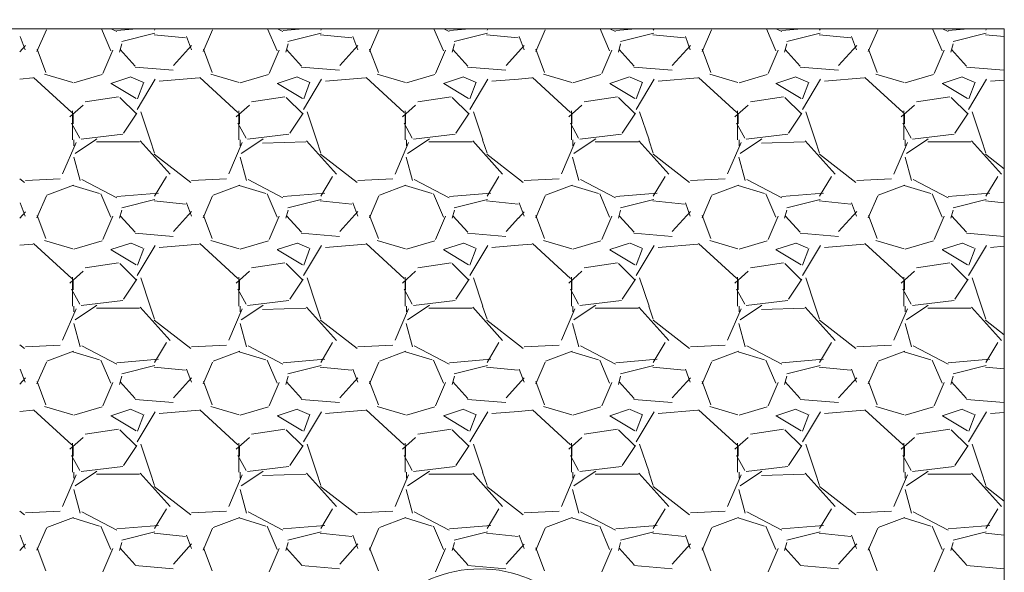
# Model space of a CAD drawing. Header units: inches. Extents: x 294 to 9722, y 170 to 7422.
# Tile 8 of 35: x 1361 to 1465, y 989 to 1048. Entities that reach past the tile are written whole.
import ezdxf
from ezdxf import colors
from ezdxf.entities.mleader import LeaderData, LeaderLine
from ezdxf.math import Vec2, Vec3

# ---------------------------------------------------------------- set-up
doc = ezdxf.new("R2010")
doc.units = ezdxf.units.IN
doc.header["$MEASUREMENT"] = 0
doc.layers.add('E-ANNO-TEXT', color=7, linetype='Continuous', lineweight=25)
doc.layers.add('S-301 Building Sections [E-202 Reference]$0$G-ELECT-REF', color=253, linetype='Continuous', lineweight=9)
doc.styles.get("Standard").update_dxf_attribs({"font": 'arial.ttf'})

# ---------------------------------------------------------------- blocks, each defined once
blk = doc.blocks.new('S-301 Building Sections [E-202 Reference]')
at = {"layer": 'S-301 Building Sections [E-202 Reference]$0$G-ELECT-REF', "color": 9}
for p, q in [((707.868, 258.947), (751.98, 258.947)), ((751.98, 258.947), (707.868, 258.947)), ((751.98, 258.947), (751.98, 234.947)), ((751.98, 234.947), (751.98, 258.947))]:
    blk.add_line(p, q, dxfattribs=at)
at = {"layer": 'S-301 Building Sections [E-202 Reference]$0$G-ELECT-REF', "color": 9, "linetype": 'Continuous'}
for p, q in [((728.934, 258.925), (728.708, 258.399)), ((728.956, 258.947), (728.945, 258.943)), ((730.485, 258.413), (730.256, 258.947)), ((730.492, 258.947), (730.625, 258.877)), ((730.63, 258.907), (731.111, 258.947)), ((731.535, 258.916), (731.554, 258.947)), ((732.934, 258.925), (732.708, 258.399)), ((732.956, 258.947), (732.945, 258.943)), ((734.485, 258.413), (734.256, 258.947)), ((734.492, 258.947), (734.625, 258.877)), ((734.63, 258.907), (735.111, 258.947)), ((735.535, 258.916), (735.554, 258.947)), ((736.934, 258.925), (736.708, 258.399)), ((736.956, 258.947), (736.945, 258.943)), ((738.485, 258.413), (738.256, 258.947)), ((738.492, 258.947), (738.625, 258.877)), ((738.63, 258.907), (739.111, 258.947)), ((739.536, 258.916), (739.554, 258.947)), ((740.934, 258.925), (740.708, 258.399)), ((740.957, 258.947), (740.945, 258.943)), ((742.485, 258.413), (742.256, 258.947)), ((742.492, 258.947), (742.625, 258.877)), ((742.63, 258.907), (743.111, 258.947)), ((743.535, 258.916), (743.554, 258.947)), ((744.934, 258.925), (744.708, 258.399)), ((744.957, 258.947), (744.945, 258.943)), ((746.485, 258.413), (746.256, 258.947)), ((746.492, 258.947), (746.625, 258.877)), ((746.63, 258.907), (747.111, 258.947)), ((747.536, 258.916), (747.554, 258.947)), ((748.934, 258.925), (748.708, 258.399)), ((748.957, 258.947), (748.945, 258.943)), ((750.485, 258.413), (750.256, 258.947)), ((750.492, 258.947), (750.625, 258.877)), ((750.63, 258.907), (751.111, 258.947)), ((751.536, 258.916), (751.554, 258.947)), ((728.426, 258.437), (728.306, 258.757)), ((730.746, 258.639), (731.546, 258.839)), ((731.524, 258.804), (732.284, 258.728)), ((732.426, 258.437), (732.306, 258.757)), ((734.746, 258.639), (735.546, 258.839)), ((735.524, 258.804), (736.284, 258.728)), ((736.426, 258.437), (736.306, 258.757)), ((738.746, 258.639), (739.546, 258.839)), ((739.524, 258.804), (740.284, 258.728)), ((740.426, 258.437), (740.306, 258.757)), ((742.746, 258.639), (743.546, 258.839)), ((743.524, 258.804), (744.284, 258.728)), ((744.426, 258.437), (744.306, 258.757)), ((746.746, 258.639), (747.546, 258.839)), ((747.524, 258.804), (748.284, 258.728)), ((748.426, 258.437), (748.306, 258.757)), ((750.746, 258.639), (751.546, 258.839)), ((751.524, 258.804), (751.98, 258.758)), ((728.292, 258.39), (728.431, 258.544)), ((728.92, 257.896), (728.711, 258.453)), ((730.695, 258.387), (730.749, 258.583)), ((730.711, 258.447), (731.071, 258.047)), ((731.992, 258.063), (732.428, 258.547)), ((732.92, 257.896), (732.711, 258.453)), ((734.695, 258.387), (734.749, 258.583)), ((734.711, 258.447), (735.071, 258.047)), ((735.992, 258.063), (736.428, 258.547)), ((736.92, 257.896), (736.711, 258.453)), ((738.695, 258.387), (738.749, 258.583)), ((738.711, 258.447), (739.071, 258.047)), ((740.292, 258.39), (740.431, 258.544)), ((740.92, 257.896), (740.712, 258.453)), ((742.695, 258.387), (742.749, 258.583)), ((742.711, 258.447), (743.071, 258.047)), ((743.992, 258.063), (744.428, 258.547)), ((744.92, 257.896), (744.711, 258.453)), ((746.695, 258.387), (746.749, 258.583)), ((746.711, 258.447), (747.071, 258.047)), ((747.992, 258.063), (748.428, 258.547)), ((748.92, 257.896), (748.711, 258.453)), ((750.695, 258.387), (750.749, 258.583)), ((750.711, 258.447), (751.071, 258.047)), ((730.536, 258.433), (730.296, 257.873)), ((734.536, 258.433), (734.296, 257.873)), ((738.536, 258.433), (738.296, 257.873)), ((739.992, 258.063), (740.289, 258.392)), ((742.537, 258.433), (742.297, 257.873)), ((746.537, 258.433), (746.297, 257.873)), ((750.536, 258.433), (750.296, 257.873)), ((731.067, 258.025), (731.987, 257.949)), ((735.067, 258.025), (735.987, 257.949)), ((739.067, 258.025), (739.987, 257.949)), ((743.067, 258.025), (743.987, 257.949)), ((747.067, 258.025), (747.987, 257.949)), ((751.067, 258.025), (751.98, 257.949)), ((728.292, 257.737), (728.61, 257.763)), ((728.625, 257.775), (729.543, 256.934)), ((729.572, 257.652), (728.892, 257.854)), ((730.276, 257.844), (729.597, 257.643)), ((730.486, 257.63), (730.966, 257.79)), ((730.976, 257.785), (731.256, 257.665)), ((731.121, 257.007), (731.555, 257.73)), ((731.65, 257.683), (732.61, 257.763)), ((732.625, 257.775), (733.543, 256.934)), ((733.572, 257.652), (732.892, 257.854)), ((734.276, 257.844), (733.597, 257.643)), ((734.486, 257.63), (734.966, 257.79)), ((734.976, 257.785), (735.256, 257.665)), ((735.121, 257.007), (735.555, 257.73)), ((735.65, 257.683), (736.61, 257.763)), ((736.625, 257.775), (737.543, 256.934)), ((737.572, 257.652), (736.892, 257.854)), ((738.276, 257.844), (737.597, 257.643)), ((738.486, 257.63), (738.966, 257.79)), ((738.976, 257.785), (739.256, 257.665)), ((739.121, 257.007), (739.555, 257.73)), ((739.65, 257.683), (740.292, 257.737)), ((740.292, 257.737), (740.61, 257.763)), ((740.625, 257.775), (741.543, 256.934)), ((741.572, 257.652), (740.892, 257.854)), ((742.276, 257.844), (741.597, 257.643)), ((742.486, 257.63), (742.966, 257.79)), ((742.976, 257.785), (743.256, 257.665)), ((743.121, 257.007), (743.555, 257.73)), ((743.65, 257.683), (744.61, 257.763)), ((744.625, 257.775), (745.543, 256.934)), ((745.572, 257.652), (744.892, 257.854)), ((746.276, 257.844), (745.597, 257.643)), ((746.486, 257.63), (746.966, 257.79)), ((746.976, 257.785), (747.256, 257.665)), ((747.121, 257.007), (747.555, 257.73)), ((747.65, 257.683), (748.61, 257.763)), ((748.625, 257.775), (749.543, 256.934)), ((749.572, 257.652), (748.892, 257.854)), ((750.276, 257.844), (749.597, 257.643)), ((750.486, 257.63), (750.966, 257.79)), ((750.976, 257.785), (751.256, 257.665)), ((751.121, 257.007), (751.555, 257.73)), ((731.093, 257.267), (730.493, 257.627)), ((731.275, 257.66), (731.124, 257.257)), ((735.093, 257.267), (734.493, 257.627)), ((735.275, 257.66), (735.124, 257.257)), ((739.093, 257.267), (738.493, 257.627)), ((739.275, 257.66), (739.124, 257.257)), ((743.093, 257.267), (742.493, 257.627)), ((743.275, 257.66), (743.124, 257.257)), ((747.093, 257.267), (746.493, 257.627)), ((747.275, 257.66), (747.124, 257.257)), ((751.093, 257.267), (750.493, 257.627)), ((751.275, 257.66), (751.124, 257.257)), ((751.65, 257.683), (751.98, 257.711)), ((729.87, 257.19), (730.67, 257.311)), ((730.7, 257.296), (731.1, 256.896)), ((733.87, 257.19), (734.67, 257.311)), ((734.7, 257.296), (735.1, 256.896)), ((737.87, 257.19), (738.67, 257.311)), ((738.7, 257.296), (739.1, 256.896)), ((741.87, 257.19), (742.67, 257.311)), ((742.7, 257.296), (743.1, 256.896)), ((745.87, 257.19), (746.67, 257.311)), ((746.7, 257.296), (747.1, 256.896)), ((749.87, 257.19), (750.67, 257.311)), ((750.7, 257.296), (751.1, 256.896)), ((729.5, 256.827), (729.817, 257.109)), ((733.5, 256.827), (733.818, 257.109)), ((737.5, 256.827), (737.818, 257.109)), ((741.5, 256.827), (741.818, 257.109)), ((745.5, 256.827), (745.818, 257.109)), ((749.5, 256.827), (749.818, 257.109)), ((729.564, 256.971), (729.564, 256.272)), ((729.576, 256.662), (729.576, 256.902)), ((731.108, 256.916), (730.788, 256.436)), ((731.432, 256.272), (731.206, 256.951)), ((733.564, 256.971), (733.564, 256.272)), ((733.576, 256.662), (733.576, 256.902)), ((735.108, 256.916), (734.788, 256.436)), ((735.432, 256.272), (735.206, 256.951)), ((737.564, 256.971), (737.564, 256.272)), ((737.576, 256.662), (737.576, 256.902)), ((739.108, 256.916), (738.788, 256.436)), ((739.432, 256.272), (739.206, 256.951)), ((741.564, 256.971), (741.564, 256.272)), ((741.576, 256.662), (741.576, 256.902)), ((743.108, 256.916), (742.788, 256.436)), ((743.433, 256.272), (743.206, 256.951)), ((745.564, 256.971), (745.564, 256.272)), ((745.576, 256.662), (745.576, 256.902)), ((747.108, 256.916), (746.788, 256.436)), ((747.433, 256.272), (747.206, 256.951)), ((749.564, 256.971), (749.564, 256.272)), ((749.576, 256.662), (749.576, 256.902)), ((751.108, 256.916), (750.788, 256.436)), ((751.433, 256.272), (751.206, 256.951)), ((729.737, 256.315), (729.54, 256.677)), ((733.737, 256.315), (733.54, 256.677)), ((737.737, 256.315), (737.54, 256.677)), ((741.737, 256.315), (741.54, 256.677)), ((745.737, 256.315), (745.54, 256.677)), ((749.737, 256.315), (749.54, 256.677)), ((730.77, 256.408), (729.77, 256.287)), ((734.77, 256.408), (733.77, 256.287)), ((738.77, 256.408), (737.77, 256.287)), ((742.77, 256.408), (741.77, 256.287)), ((746.77, 256.408), (745.77, 256.287)), ((750.77, 256.408), (749.77, 256.287)), ((729.648, 256.208), (729.324, 255.451)), ((729.598, 256.272), (729.598, 256.131)), ((730.116, 256.272), (729.624, 255.944)), ((730.15, 256.295), (730.116, 256.273)), ((731.176, 256.222), (730.136, 256.222)), ((731.911, 255.447), (731.191, 256.247)), ((731.535, 255.953), (731.429, 256.271)), ((733.648, 256.208), (733.324, 255.451)), ((733.597, 256.272), (733.597, 256.131)), ((734.116, 256.272), (733.624, 255.944)), ((734.15, 256.295), (734.116, 256.273)), ((735.176, 256.222), (734.137, 256.19)), ((735.911, 255.447), (735.191, 256.247)), ((735.535, 255.953), (735.429, 256.271)), ((737.648, 256.208), (737.324, 255.45)), ((737.597, 256.272), (737.597, 256.131)), ((738.116, 256.272), (737.624, 255.944)), ((738.15, 256.295), (738.116, 256.273)), ((739.176, 256.222), (738.136, 256.222)), ((739.911, 255.447), (739.191, 256.247)), ((739.535, 255.953), (739.429, 256.271)), ((741.648, 256.208), (741.324, 255.451)), ((741.598, 256.272), (741.598, 256.131)), ((742.116, 256.272), (741.624, 255.944)), ((742.15, 256.295), (742.116, 256.273)), ((743.176, 256.222), (742.136, 256.222)), ((743.911, 255.447), (743.191, 256.247)), ((743.535, 255.953), (743.429, 256.271)), ((745.648, 256.208), (745.324, 255.451)), ((745.598, 256.272), (745.598, 256.131)), ((746.116, 256.272), (745.624, 255.944)), ((746.15, 256.295), (746.116, 256.273)), ((747.176, 256.222), (746.137, 256.19)), ((747.911, 255.447), (747.191, 256.247)), ((747.535, 255.953), (747.429, 256.271)), ((749.648, 256.208), (749.324, 255.45)), ((749.598, 256.272), (749.598, 256.131)), ((750.116, 256.272), (749.624, 255.944)), ((750.15, 256.295), (750.116, 256.273)), ((751.176, 256.222), (750.136, 256.222)), ((751.911, 255.447), (751.191, 256.247)), ((751.535, 255.953), (751.429, 256.271)), ((729.592, 255.853), (729.745, 255.291)), ((732.407, 255.247), (731.53, 255.93)), ((733.592, 255.853), (733.745, 255.291)), ((736.407, 255.247), (735.53, 255.93)), ((737.592, 255.853), (737.745, 255.291)), ((740.292, 255.337), (739.529, 255.93)), ((741.592, 255.853), (741.745, 255.291)), ((744.408, 255.247), (743.53, 255.93)), ((745.592, 255.853), (745.745, 255.291)), ((748.408, 255.247), (747.53, 255.93)), ((749.592, 255.853), (749.745, 255.291)), ((751.98, 255.579), (751.529, 255.93)), ((731.535, 254.916), (731.821, 255.392)), ((735.535, 254.916), (735.821, 255.392)), ((739.536, 254.916), (739.821, 255.392)), ((743.535, 254.916), (743.821, 255.392)), ((747.536, 254.916), (747.821, 255.392)), ((751.536, 254.916), (751.821, 255.392)), ((728.407, 255.247), (728.292, 255.337)), ((729.268, 255.332), (728.428, 255.292)), ((729.585, 255.183), (728.945, 254.943)), ((730.214, 254.978), (729.573, 255.172)), ((729.785, 255.317), (730.625, 254.877)), ((733.268, 255.332), (732.428, 255.292)), ((733.585, 255.183), (732.945, 254.943)), ((734.214, 254.978), (733.573, 255.172)), ((733.785, 255.317), (734.625, 254.877)), ((737.268, 255.332), (736.428, 255.292)), ((737.585, 255.183), (736.945, 254.943)), ((738.214, 254.978), (737.573, 255.172)), ((737.785, 255.317), (738.625, 254.877)), ((740.408, 255.247), (740.292, 255.337)), ((741.268, 255.332), (740.428, 255.292)), ((741.585, 255.183), (740.945, 254.943)), ((742.214, 254.978), (741.573, 255.172)), ((741.785, 255.317), (742.625, 254.877)), ((745.268, 255.332), (744.428, 255.292)), ((745.585, 255.183), (744.945, 254.943)), ((746.214, 254.978), (745.573, 255.172)), ((745.785, 255.317), (746.625, 254.877)), ((749.268, 255.332), (748.428, 255.292)), ((749.585, 255.183), (748.945, 254.943)), ((750.214, 254.978), (749.573, 255.172)), ((749.785, 255.317), (750.625, 254.877)), ((728.934, 254.925), (728.708, 254.399)), ((730.485, 254.413), (730.245, 254.973)), ((730.63, 254.907), (731.629, 254.99)), ((732.934, 254.925), (732.708, 254.399)), ((734.485, 254.413), (734.245, 254.973)), ((734.63, 254.907), (735.629, 254.99)), ((736.934, 254.925), (736.708, 254.399)), ((738.485, 254.413), (738.245, 254.973)), ((738.63, 254.907), (739.629, 254.99)), ((740.934, 254.925), (740.708, 254.399)), ((742.485, 254.413), (742.245, 254.973)), ((742.63, 254.907), (743.629, 254.99)), ((744.934, 254.925), (744.708, 254.399)), ((746.485, 254.413), (746.245, 254.973)), ((746.63, 254.907), (747.629, 254.99)), ((748.934, 254.925), (748.708, 254.399)), ((750.485, 254.413), (750.245, 254.973)), ((750.63, 254.907), (751.629, 254.99)), ((728.426, 254.437), (728.306, 254.757)), ((730.746, 254.639), (731.546, 254.839)), ((731.524, 254.804), (732.284, 254.728)), ((732.426, 254.437), (732.306, 254.757)), ((734.746, 254.639), (735.546, 254.839)), ((735.524, 254.804), (736.284, 254.728)), ((736.426, 254.437), (736.306, 254.757)), ((738.746, 254.639), (739.546, 254.839)), ((739.524, 254.804), (740.284, 254.728)), ((740.426, 254.437), (740.306, 254.757)), ((742.746, 254.639), (743.546, 254.839)), ((743.524, 254.804), (744.284, 254.728)), ((744.426, 254.437), (744.306, 254.757)), ((746.746, 254.639), (747.546, 254.839)), ((747.524, 254.804), (748.284, 254.728)), ((748.426, 254.437), (748.306, 254.757)), ((750.746, 254.639), (751.546, 254.839)), ((751.524, 254.804), (751.98, 254.758)), ((728.292, 254.39), (728.431, 254.544)), ((728.92, 253.896), (728.711, 254.453)), ((730.536, 254.433), (730.296, 253.873)), ((730.695, 254.386), (730.749, 254.583)), ((730.711, 254.447), (731.071, 254.047)), ((731.992, 254.063), (732.428, 254.547)), ((732.92, 253.896), (732.711, 254.453)), ((734.536, 254.433), (734.296, 253.873)), ((734.695, 254.386), (734.749, 254.583)), ((734.711, 254.447), (735.071, 254.047)), ((735.992, 254.063), (736.428, 254.547)), ((736.92, 253.896), (736.711, 254.453)), ((738.536, 254.433), (738.296, 253.873)), ((738.695, 254.386), (738.749, 254.583)), ((738.711, 254.447), (739.071, 254.047)), ((740.292, 254.39), (740.431, 254.544)), ((740.92, 253.896), (740.712, 254.453)), ((742.537, 254.433), (742.297, 253.873)), ((742.695, 254.386), (742.749, 254.583)), ((742.711, 254.447), (743.071, 254.047)), ((743.992, 254.063), (744.428, 254.547)), ((744.92, 253.896), (744.711, 254.453)), ((746.537, 254.433), (746.297, 253.873)), ((746.695, 254.386), (746.749, 254.583)), ((746.711, 254.447), (747.071, 254.047)), ((747.992, 254.063), (748.428, 254.547)), ((748.92, 253.896), (748.711, 254.453)), ((750.536, 254.433), (750.296, 253.873)), ((750.695, 254.386), (750.749, 254.583)), ((750.711, 254.447), (751.071, 254.047)), ((739.992, 254.063), (740.289, 254.392)), ((731.067, 254.025), (731.987, 253.949)), ((735.067, 254.025), (735.987, 253.949)), ((739.067, 254.025), (739.987, 253.949)), ((743.067, 254.025), (743.987, 253.949)), ((747.067, 254.025), (747.987, 253.949)), ((751.067, 254.025), (751.98, 253.949)), ((728.292, 253.737), (728.61, 253.763)), ((728.625, 253.775), (729.543, 252.934)), ((729.572, 253.652), (728.892, 253.854)), ((730.276, 253.844), (729.597, 253.643)), ((730.486, 253.63), (730.966, 253.79)), ((730.976, 253.785), (731.256, 253.665)), ((731.121, 253.007), (731.555, 253.73)), ((731.65, 253.683), (732.61, 253.763)), ((732.625, 253.775), (733.543, 252.934)), ((733.572, 253.652), (732.892, 253.854)), ((734.276, 253.844), (733.597, 253.643)), ((734.486, 253.63), (734.966, 253.79)), ((734.976, 253.785), (735.256, 253.665)), ((735.121, 253.007), (735.555, 253.73)), ((735.65, 253.683), (736.61, 253.763)), ((736.625, 253.775), (737.543, 252.934)), ((737.572, 253.652), (736.892, 253.854)), ((738.276, 253.844), (737.597, 253.643)), ((738.486, 253.63), (738.966, 253.79)), ((738.976, 253.785), (739.256, 253.665)), ((739.121, 253.007), (739.555, 253.73)), ((739.65, 253.683), (740.292, 253.737)), ((740.292, 253.737), (740.61, 253.763)), ((740.625, 253.775), (741.543, 252.934)), ((741.572, 253.652), (740.892, 253.854)), ((742.276, 253.844), (741.597, 253.643)), ((742.486, 253.63), (742.966, 253.79)), ((742.976, 253.785), (743.256, 253.665)), ((743.121, 253.007), (743.555, 253.73)), ((743.65, 253.683), (744.61, 253.763)), ((744.625, 253.775), (745.543, 252.934)), ((745.572, 253.652), (744.892, 253.854)), ((746.276, 253.844), (745.597, 253.643)), ((746.486, 253.63), (746.966, 253.79)), ((746.976, 253.785), (747.256, 253.665)), ((747.121, 253.007), (747.555, 253.73)), ((747.65, 253.683), (748.61, 253.763)), ((748.625, 253.775), (749.543, 252.934)), ((749.572, 253.652), (748.892, 253.854)), ((750.276, 253.844), (749.597, 253.643)), ((750.486, 253.63), (750.966, 253.79)), ((750.976, 253.785), (751.256, 253.665)), ((751.121, 253.007), (751.555, 253.73)), ((751.65, 253.683), (751.98, 253.711)), ((731.093, 253.267), (730.493, 253.627)), ((731.275, 253.66), (731.124, 253.257)), ((735.093, 253.267), (734.493, 253.627)), ((735.275, 253.66), (735.124, 253.257)), ((739.093, 253.267), (738.493, 253.627)), ((739.275, 253.66), (739.124, 253.257)), ((743.093, 253.267), (742.493, 253.627)), ((743.275, 253.66), (743.124, 253.257)), ((747.093, 253.267), (746.493, 253.627)), ((747.275, 253.66), (747.124, 253.257)), ((751.093, 253.267), (750.493, 253.627)), ((751.275, 253.66), (751.124, 253.257)), ((729.87, 253.19), (730.67, 253.311)), ((730.7, 253.296), (731.1, 252.896)), ((733.87, 253.19), (734.67, 253.311)), ((734.7, 253.296), (735.1, 252.896)), ((737.87, 253.19), (738.67, 253.311)), ((738.7, 253.296), (739.1, 252.896)), ((741.87, 253.19), (742.67, 253.311)), ((742.7, 253.296), (743.1, 252.896)), ((745.87, 253.19), (746.67, 253.311)), ((746.7, 253.296), (747.1, 252.896)), ((749.87, 253.19), (750.67, 253.311)), ((750.7, 253.296), (751.1, 252.896)), ((729.5, 252.827), (729.817, 253.109)), ((733.5, 252.827), (733.818, 253.109)), ((737.5, 252.827), (737.818, 253.109)), ((741.5, 252.827), (741.818, 253.109)), ((745.5, 252.827), (745.818, 253.109)), ((749.5, 252.827), (749.818, 253.109)), ((729.564, 252.971), (729.564, 252.271)), ((729.576, 252.662), (729.576, 252.902)), ((731.108, 252.916), (730.788, 252.436)), ((731.432, 252.272), (731.206, 252.951)), ((733.564, 252.971), (733.564, 252.271)), ((733.576, 252.662), (733.576, 252.902)), ((735.108, 252.916), (734.788, 252.436)), ((735.432, 252.272), (735.206, 252.951)), ((737.564, 252.971), (737.564, 252.271)), ((737.576, 252.662), (737.576, 252.902)), ((739.108, 252.916), (738.788, 252.436)), ((739.432, 252.272), (739.206, 252.951)), ((741.564, 252.971), (741.564, 252.271)), ((741.576, 252.662), (741.576, 252.902)), ((743.108, 252.916), (742.788, 252.436)), ((743.433, 252.272), (743.206, 252.951)), ((745.564, 252.971), (745.564, 252.271)), ((745.576, 252.662), (745.576, 252.902)), ((747.108, 252.916), (746.788, 252.436)), ((747.433, 252.272), (747.206, 252.951)), ((749.564, 252.971), (749.564, 252.271)), ((749.576, 252.662), (749.576, 252.902)), ((751.108, 252.916), (750.788, 252.436)), ((751.433, 252.272), (751.206, 252.951)), ((729.737, 252.315), (729.54, 252.677)), ((733.737, 252.315), (733.54, 252.677)), ((737.737, 252.315), (737.54, 252.677)), ((741.737, 252.315), (741.54, 252.677)), ((745.737, 252.315), (745.54, 252.677)), ((749.737, 252.315), (749.54, 252.677)), ((730.77, 252.408), (729.77, 252.287)), ((730.15, 252.295), (730.116, 252.273)), ((734.77, 252.408), (733.77, 252.287)), ((734.15, 252.295), (734.116, 252.273)), ((738.77, 252.408), (737.77, 252.287)), ((738.15, 252.295), (738.116, 252.273)), ((742.77, 252.408), (741.77, 252.287)), ((742.15, 252.295), (742.116, 252.273)), ((746.77, 252.408), (745.77, 252.287)), ((746.15, 252.295), (746.116, 252.273)), ((750.77, 252.408), (749.77, 252.287)), ((750.15, 252.295), (750.116, 252.273)), ((729.648, 252.208), (729.324, 251.451)), ((729.598, 252.272), (729.598, 252.131)), ((730.116, 252.272), (729.624, 251.944)), ((731.176, 252.222), (730.136, 252.222)), ((731.911, 251.447), (731.191, 252.247)), ((731.535, 251.953), (731.429, 252.271)), ((733.648, 252.208), (733.324, 251.45)), ((733.597, 252.272), (733.597, 252.131)), ((734.116, 252.272), (733.624, 251.944)), ((735.176, 252.222), (734.137, 252.19)), ((735.911, 251.447), (735.191, 252.247)), ((735.535, 251.953), (735.429, 252.271)), ((737.648, 252.208), (737.324, 251.45)), ((737.597, 252.272), (737.597, 252.131)), ((738.116, 252.272), (737.624, 251.944)), ((739.176, 252.222), (738.136, 252.222)), ((739.911, 251.447), (739.191, 252.247)), ((739.535, 251.953), (739.429, 252.271)), ((741.648, 252.208), (741.324, 251.451)), ((741.598, 252.272), (741.598, 252.131)), ((742.116, 252.272), (741.624, 251.944)), ((743.176, 252.222), (742.136, 252.222)), ((743.911, 251.447), (743.191, 252.247)), ((743.535, 251.953), (743.429, 252.271)), ((745.648, 252.208), (745.324, 251.45)), ((745.598, 252.272), (745.598, 252.131)), ((746.116, 252.272), (745.624, 251.944)), ((747.176, 252.222), (746.137, 252.19)), ((747.911, 251.447), (747.191, 252.247)), ((747.535, 251.953), (747.429, 252.271)), ((749.648, 252.208), (749.324, 251.45)), ((749.598, 252.272), (749.598, 252.131)), ((750.116, 252.272), (749.624, 251.944)), ((751.176, 252.222), (750.136, 252.222)), ((751.911, 251.447), (751.191, 252.247)), ((751.535, 251.953), (751.429, 252.271)), ((729.592, 251.853), (729.745, 251.291)), ((732.407, 251.247), (731.53, 251.93)), ((733.592, 251.853), (733.745, 251.291)), ((736.407, 251.247), (735.53, 251.93)), ((737.592, 251.853), (737.745, 251.291)), ((740.292, 251.337), (739.529, 251.93)), ((741.592, 251.853), (741.745, 251.291)), ((744.408, 251.247), (743.53, 251.93)), ((745.592, 251.853), (745.745, 251.291)), ((748.408, 251.247), (747.53, 251.93)), ((749.592, 251.853), (749.745, 251.291)), ((751.98, 251.579), (751.529, 251.93)), ((728.407, 251.247), (728.292, 251.337)), ((729.268, 251.332), (728.428, 251.292)), ((731.535, 250.916), (731.821, 251.392)), ((733.268, 251.332), (732.428, 251.292)), ((735.535, 250.916), (735.821, 251.392)), ((737.268, 251.332), (736.428, 251.292)), ((739.536, 250.916), (739.821, 251.392)), ((740.408, 251.247), (740.292, 251.337)), ((741.268, 251.332), (740.428, 251.292)), ((743.535, 250.916), (743.821, 251.392)), ((745.268, 251.332), (744.428, 251.292)), ((747.536, 250.916), (747.821, 251.392)), ((749.268, 251.332), (748.428, 251.292)), ((751.536, 250.916), (751.821, 251.392)), ((729.585, 251.183), (728.945, 250.943)), ((730.214, 250.978), (729.573, 251.172)), ((729.785, 251.317), (730.625, 250.877)), ((733.585, 251.183), (732.945, 250.943)), ((734.214, 250.978), (733.573, 251.172)), ((733.785, 251.317), (734.625, 250.877)), ((737.585, 251.183), (736.945, 250.943)), ((738.214, 250.978), (737.573, 251.172)), ((737.785, 251.317), (738.625, 250.877)), ((741.585, 251.183), (740.945, 250.943)), ((742.214, 250.978), (741.573, 251.172)), ((741.785, 251.317), (742.625, 250.877)), ((745.585, 251.183), (744.945, 250.943)), ((746.214, 250.978), (745.573, 251.172)), ((745.785, 251.317), (746.625, 250.877)), ((749.585, 251.183), (748.945, 250.943)), ((750.214, 250.978), (749.573, 251.172)), ((749.785, 251.317), (750.625, 250.877)), ((728.934, 250.925), (728.708, 250.399)), ((730.485, 250.413), (730.245, 250.973)), ((730.63, 250.907), (731.629, 250.99)), ((732.934, 250.925), (732.708, 250.399)), ((734.485, 250.413), (734.245, 250.973)), ((734.63, 250.907), (735.629, 250.99)), ((736.934, 250.925), (736.708, 250.399)), ((738.485, 250.413), (738.245, 250.973)), ((738.63, 250.907), (739.629, 250.99)), ((740.934, 250.925), (740.708, 250.399)), ((742.485, 250.413), (742.245, 250.973)), ((742.63, 250.907), (743.629, 250.99)), ((744.934, 250.925), (744.708, 250.399)), ((746.485, 250.413), (746.245, 250.973)), ((746.63, 250.907), (747.629, 250.99)), ((748.934, 250.925), (748.708, 250.399)), ((750.485, 250.413), (750.245, 250.973)), ((750.63, 250.907), (751.629, 250.99)), ((728.426, 250.437), (728.306, 250.757)), ((730.746, 250.639), (731.546, 250.839)), ((731.524, 250.804), (732.284, 250.727)), ((732.426, 250.437), (732.306, 250.757)), ((734.746, 250.639), (735.546, 250.839)), ((735.524, 250.804), (736.284, 250.727)), ((736.426, 250.437), (736.306, 250.757)), ((738.746, 250.639), (739.546, 250.839)), ((739.524, 250.804), (740.284, 250.727)), ((740.426, 250.437), (740.306, 250.757)), ((742.746, 250.639), (743.546, 250.839)), ((743.524, 250.804), (744.284, 250.727)), ((744.426, 250.437), (744.306, 250.757)), ((746.746, 250.639), (747.546, 250.839)), ((747.524, 250.804), (748.284, 250.727)), ((748.426, 250.437), (748.306, 250.757)), ((750.746, 250.639), (751.546, 250.839)), ((751.524, 250.804), (751.98, 250.758)), ((728.292, 250.39), (728.431, 250.544)), ((728.92, 249.896), (728.711, 250.453)), ((730.536, 250.433), (730.296, 249.873)), ((730.695, 250.386), (730.749, 250.583)), ((730.711, 250.447), (731.071, 250.047)), ((731.992, 250.063), (732.428, 250.547)), ((732.92, 249.896), (732.711, 250.453)), ((734.536, 250.433), (734.296, 249.873)), ((734.695, 250.386), (734.749, 250.583)), ((734.711, 250.447), (735.071, 250.047)), ((735.992, 250.063), (736.428, 250.547)), ((736.92, 249.896), (736.711, 250.453)), ((738.536, 250.433), (738.296, 249.873)), ((738.695, 250.386), (738.749, 250.583)), ((738.711, 250.447), (739.071, 250.047)), ((739.992, 250.063), (740.289, 250.392)), ((740.292, 250.39), (740.431, 250.544)), ((740.92, 249.896), (740.712, 250.453)), ((742.537, 250.433), (742.297, 249.873)), ((742.695, 250.386), (742.749, 250.583)), ((742.711, 250.447), (743.071, 250.047)), ((743.992, 250.063), (744.428, 250.547)), ((744.92, 249.896), (744.711, 250.453)), ((746.537, 250.433), (746.297, 249.873)), ((746.695, 250.386), (746.749, 250.583)), ((746.711, 250.447), (747.071, 250.047)), ((747.992, 250.063), (748.428, 250.547)), ((748.92, 249.896), (748.711, 250.453)), ((750.536, 250.433), (750.296, 249.873)), ((750.695, 250.386), (750.749, 250.583)), ((750.711, 250.447), (751.071, 250.047)), ((731.067, 250.025), (731.987, 249.949)), ((735.067, 250.025), (735.987, 249.949)), ((739.067, 250.025), (739.987, 249.949)), ((743.067, 250.025), (743.987, 249.949)), ((747.067, 250.025), (747.987, 249.949)), ((751.067, 250.025), (751.98, 249.949)), ((728.292, 249.737), (728.61, 249.763)), ((728.625, 249.775), (729.543, 248.934)), ((729.572, 249.652), (728.892, 249.854)), ((730.276, 249.844), (729.597, 249.643)), ((730.486, 249.63), (730.966, 249.79)), ((730.976, 249.785), (731.256, 249.665)), ((731.121, 249.007), (731.555, 249.73)), ((731.65, 249.683), (732.61, 249.763)), ((732.625, 249.775), (733.543, 248.934)), ((733.572, 249.652), (732.892, 249.854)), ((734.276, 249.844), (733.597, 249.643)), ((734.486, 249.63), (734.966, 249.79)), ((734.976, 249.785), (735.256, 249.665)), ((735.121, 249.007), (735.555, 249.73)), ((735.65, 249.683), (736.61, 249.763)), ((736.625, 249.775), (737.543, 248.934)), ((737.572, 249.652), (736.892, 249.854)), ((738.276, 249.844), (737.597, 249.643)), ((738.486, 249.63), (738.966, 249.79)), ((738.976, 249.785), (739.256, 249.665)), ((739.121, 249.007), (739.555, 249.73)), ((739.65, 249.683), (740.292, 249.737)), ((740.292, 249.737), (740.61, 249.763)), ((740.625, 249.775), (741.543, 248.934)), ((741.572, 249.652), (740.892, 249.854)), ((742.276, 249.844), (741.597, 249.643)), ((742.486, 249.63), (742.966, 249.79)), ((742.976, 249.785), (743.256, 249.665)), ((743.121, 249.007), (743.555, 249.73)), ((743.65, 249.683), (744.61, 249.763)), ((744.625, 249.775), (745.543, 248.934)), ((745.572, 249.652), (744.892, 249.854)), ((746.276, 249.844), (745.597, 249.643)), ((746.486, 249.63), (746.966, 249.79)), ((746.976, 249.785), (747.256, 249.665)), ((747.121, 249.007), (747.555, 249.73)), ((747.65, 249.683), (748.61, 249.763)), ((748.625, 249.775), (749.543, 248.934)), ((749.572, 249.652), (748.892, 249.854)), ((750.276, 249.844), (749.597, 249.643)), ((750.486, 249.63), (750.966, 249.79)), ((750.976, 249.785), (751.256, 249.665)), ((751.121, 249.007), (751.555, 249.73)), ((751.65, 249.683), (751.98, 249.711)), ((731.093, 249.267), (730.493, 249.627)), ((731.275, 249.66), (731.124, 249.257)), ((735.093, 249.267), (734.493, 249.627)), ((735.275, 249.66), (735.124, 249.257)), ((739.093, 249.267), (738.493, 249.627)), ((739.275, 249.66), (739.124, 249.257)), ((743.093, 249.267), (742.493, 249.627)), ((743.275, 249.66), (743.124, 249.257)), ((747.093, 249.267), (746.493, 249.627)), ((747.275, 249.66), (747.124, 249.257)), ((751.093, 249.267), (750.493, 249.627)), ((751.275, 249.66), (751.124, 249.257)), ((729.87, 249.19), (730.67, 249.311)), ((730.7, 249.296), (731.1, 248.896)), ((733.87, 249.19), (734.67, 249.311)), ((734.7, 249.296), (735.1, 248.896)), ((737.87, 249.19), (738.67, 249.311)), ((738.7, 249.296), (739.1, 248.896)), ((741.87, 249.19), (742.67, 249.311)), ((742.7, 249.296), (743.1, 248.896)), ((745.87, 249.19), (746.67, 249.311)), ((746.7, 249.296), (747.1, 248.896)), ((749.87, 249.19), (750.67, 249.311)), ((750.7, 249.296), (751.1, 248.896)), ((729.5, 248.827), (729.817, 249.109)), ((729.564, 248.971), (729.564, 248.271)), ((733.5, 248.827), (733.818, 249.109)), ((733.564, 248.971), (733.564, 248.271)), ((737.5, 248.827), (737.818, 249.109)), ((737.564, 248.971), (737.564, 248.271)), ((741.5, 248.827), (741.818, 249.109)), ((741.564, 248.971), (741.564, 248.271)), ((745.5, 248.827), (745.818, 249.109)), ((745.564, 248.971), (745.564, 248.271)), ((749.5, 248.827), (749.818, 249.109)), ((749.564, 248.971), (749.564, 248.271)), ((729.576, 248.662), (729.576, 248.902)), ((731.108, 248.916), (730.788, 248.436)), ((731.432, 248.272), (731.206, 248.951)), ((733.576, 248.662), (733.576, 248.902)), ((735.108, 248.916), (734.788, 248.436)), ((735.432, 248.272), (735.206, 248.951)), ((737.576, 248.662), (737.576, 248.902)), ((739.108, 248.916), (738.788, 248.436)), ((739.432, 248.272), (739.206, 248.951)), ((741.576, 248.662), (741.576, 248.902)), ((743.108, 248.916), (742.788, 248.436)), ((743.433, 248.272), (743.206, 248.951)), ((745.576, 248.662), (745.576, 248.902)), ((747.108, 248.916), (746.788, 248.436)), ((747.433, 248.272), (747.206, 248.951)), ((749.576, 248.662), (749.576, 248.902)), ((751.108, 248.916), (750.788, 248.436)), ((751.433, 248.272), (751.206, 248.951)), ((729.737, 248.315), (729.54, 248.677)), ((733.737, 248.315), (733.54, 248.677)), ((737.737, 248.315), (737.54, 248.677)), ((741.737, 248.315), (741.54, 248.677)), ((745.737, 248.315), (745.54, 248.677)), ((749.737, 248.315), (749.54, 248.677)), ((729.598, 248.272), (729.598, 248.131)), ((730.116, 248.272), (729.624, 247.944)), ((730.77, 248.408), (729.77, 248.287)), ((730.15, 248.295), (730.116, 248.273)), ((731.535, 247.953), (731.429, 248.271)), ((733.597, 248.272), (733.597, 248.131)), ((734.116, 248.272), (733.624, 247.944)), ((734.77, 248.408), (733.77, 248.287)), ((734.15, 248.295), (734.116, 248.273)), ((735.535, 247.953), (735.429, 248.271)), ((737.597, 248.272), (737.597, 248.131)), ((738.116, 248.272), (737.624, 247.944)), ((738.77, 248.408), (737.77, 248.287)), ((738.15, 248.295), (738.116, 248.273)), ((739.535, 247.953), (739.429, 248.271)), ((741.598, 248.272), (741.598, 248.131)), ((742.116, 248.272), (741.624, 247.944)), ((742.77, 248.408), (741.77, 248.287)), ((742.15, 248.295), (742.116, 248.273)), ((743.535, 247.953), (743.429, 248.271)), ((745.598, 248.272), (745.598, 248.131)), ((746.116, 248.272), (745.624, 247.944)), ((746.77, 248.408), (745.77, 248.287)), ((746.15, 248.295), (746.116, 248.273)), ((747.535, 247.953), (747.429, 248.271)), ((749.598, 248.272), (749.598, 248.131)), ((750.116, 248.272), (749.624, 247.944)), ((750.77, 248.408), (749.77, 248.287)), ((750.15, 248.295), (750.116, 248.273)), ((751.535, 247.953), (751.429, 248.271)), ((729.648, 248.208), (729.324, 247.45)), ((731.176, 248.222), (730.136, 248.222)), ((731.911, 247.447), (731.191, 248.247)), ((733.648, 248.208), (733.324, 247.45)), ((735.176, 248.222), (734.137, 248.19)), ((735.911, 247.447), (735.191, 248.247)), ((737.648, 248.208), (737.324, 247.45)), ((739.176, 248.222), (738.136, 248.222)), ((739.911, 247.447), (739.191, 248.247)), ((741.648, 248.208), (741.324, 247.45)), ((743.176, 248.222), (742.136, 248.222)), ((743.911, 247.447), (743.191, 248.247)), ((745.648, 248.208), (745.324, 247.45)), ((747.176, 248.222), (746.137, 248.19)), ((747.911, 247.447), (747.191, 248.247)), ((749.648, 248.208), (749.324, 247.45)), ((751.176, 248.222), (750.136, 248.222)), ((751.911, 247.447), (751.191, 248.247)), ((729.592, 247.853), (729.745, 247.291)), ((732.407, 247.247), (731.53, 247.93)), ((733.592, 247.853), (733.745, 247.291)), ((736.407, 247.247), (735.53, 247.93)), ((737.592, 247.853), (737.745, 247.291)), ((740.292, 247.337), (739.529, 247.93)), ((741.592, 247.853), (741.745, 247.291)), ((744.408, 247.247), (743.53, 247.93)), ((745.592, 247.853), (745.745, 247.291)), ((748.408, 247.247), (747.53, 247.93)), ((749.592, 247.853), (749.745, 247.291)), ((751.98, 247.579), (751.529, 247.93)), ((728.407, 247.247), (728.292, 247.337)), ((729.268, 247.332), (728.428, 247.292)), ((729.785, 247.317), (730.625, 246.877)), ((731.535, 246.916), (731.821, 247.392)), ((733.268, 247.332), (732.428, 247.292)), ((733.785, 247.317), (734.625, 246.877)), ((735.535, 246.916), (735.821, 247.392)), ((737.268, 247.332), (736.428, 247.292)), ((737.785, 247.317), (738.625, 246.877)), ((739.536, 246.916), (739.821, 247.392)), ((740.408, 247.247), (740.292, 247.337)), ((741.268, 247.332), (740.428, 247.292)), ((741.785, 247.317), (742.625, 246.877)), ((743.535, 246.916), (743.821, 247.392)), ((745.268, 247.332), (744.428, 247.292)), ((745.785, 247.317), (746.625, 246.877)), ((747.536, 246.916), (747.821, 247.392)), ((749.268, 247.332), (748.428, 247.292)), ((749.785, 247.317), (750.625, 246.877)), ((751.536, 246.916), (751.821, 247.392)), ((729.585, 247.183), (728.945, 246.943)), ((730.214, 246.978), (729.573, 247.172)), ((733.585, 247.183), (732.945, 246.943)), ((734.214, 246.978), (733.573, 247.172)), ((737.585, 247.183), (736.945, 246.943)), ((738.214, 246.978), (737.573, 247.172)), ((741.585, 247.183), (740.945, 246.943)), ((742.214, 246.978), (741.573, 247.172)), ((745.585, 247.183), (744.945, 246.943)), ((746.214, 246.978), (745.573, 247.172)), ((749.585, 247.183), (748.945, 246.943)), ((750.214, 246.978), (749.573, 247.172)), ((728.934, 246.925), (728.708, 246.399)), ((730.485, 246.413), (730.245, 246.973)), ((730.63, 246.907), (731.629, 246.99)), ((730.746, 246.639), (731.546, 246.839)), ((732.934, 246.925), (732.708, 246.399)), ((734.485, 246.413), (734.245, 246.973)), ((734.63, 246.907), (735.629, 246.99)), ((734.746, 246.639), (735.546, 246.839)), ((736.934, 246.925), (736.708, 246.399)), ((738.485, 246.413), (738.245, 246.973)), ((738.63, 246.907), (739.629, 246.99)), ((738.746, 246.639), (739.546, 246.839)), ((740.934, 246.925), (740.708, 246.399)), ((742.485, 246.413), (742.245, 246.973)), ((742.63, 246.907), (743.629, 246.99)), ((742.746, 246.639), (743.546, 246.839)), ((744.934, 246.925), (744.708, 246.399)), ((746.485, 246.413), (746.245, 246.973)), ((746.63, 246.907), (747.629, 246.99)), ((746.746, 246.639), (747.546, 246.839)), ((748.934, 246.925), (748.708, 246.399)), ((750.485, 246.413), (750.245, 246.973)), ((750.63, 246.907), (751.629, 246.99)), ((750.746, 246.639), (751.546, 246.839)), ((728.426, 246.437), (728.306, 246.757)), ((731.524, 246.803), (732.284, 246.727)), ((732.426, 246.437), (732.306, 246.757)), ((735.524, 246.803), (736.284, 246.727)), ((736.426, 246.437), (736.306, 246.757)), ((739.524, 246.803), (740.284, 246.727)), ((740.426, 246.437), (740.306, 246.757)), ((743.524, 246.803), (744.284, 246.727)), ((744.426, 246.437), (744.306, 246.757)), ((747.524, 246.803), (748.284, 246.727)), ((748.426, 246.437), (748.306, 246.757)), ((751.524, 246.803), (751.98, 246.758)), ((728.292, 246.39), (728.431, 246.544)), ((728.92, 245.896), (728.711, 246.453)), ((730.536, 246.433), (730.296, 245.873)), ((730.695, 246.386), (730.749, 246.583)), ((730.711, 246.447), (731.071, 246.047)), ((731.992, 246.063), (732.428, 246.547)), ((732.92, 245.896), (732.711, 246.453)), ((734.536, 246.433), (734.296, 245.873)), ((734.695, 246.386), (734.749, 246.583)), ((734.711, 246.447), (735.071, 246.047)), ((735.992, 246.063), (736.428, 246.547)), ((736.92, 245.896), (736.711, 246.453)), ((738.536, 246.433), (738.296, 245.873)), ((738.695, 246.386), (738.749, 246.583)), ((738.711, 246.447), (739.071, 246.047)), ((739.992, 246.062), (740.289, 246.392)), ((740.292, 246.39), (740.431, 246.544)), ((740.92, 245.896), (740.712, 246.453)), ((742.537, 246.433), (742.297, 245.873)), ((742.695, 246.386), (742.749, 246.583)), ((742.711, 246.447), (743.071, 246.047)), ((743.992, 246.063), (744.428, 246.547)), ((744.92, 245.896), (744.711, 246.453)), ((746.537, 246.433), (746.297, 245.873)), ((746.695, 246.386), (746.749, 246.583)), ((746.711, 246.447), (747.071, 246.047)), ((747.992, 246.063), (748.428, 246.547)), ((748.92, 245.896), (748.711, 246.453)), ((750.536, 246.433), (750.296, 245.873)), ((750.695, 246.386), (750.749, 246.583)), ((750.711, 246.447), (751.071, 246.047)), ((731.067, 246.025), (731.987, 245.949)), ((735.067, 246.025), (735.987, 245.949)), ((739.067, 246.025), (739.987, 245.949)), ((743.067, 246.025), (743.987, 245.949)), ((747.067, 246.025), (747.987, 245.949)), ((751.067, 246.025), (751.98, 245.949))]:
    blk.add_line(p, q, dxfattribs=at)
at = {"layer": 'S-301 Building Sections [E-202 Reference]$0$G-ELECT-REF', "color": 9, "extrusion": (0, 0, -1)}
blk.add_circle((-739.368, 242.947), 3, dxfattribs=at)
at = {"layer": 'S-301 Building Sections [E-202 Reference]$0$G-ELECT-REF', "color": 9}
blk.add_circle((739.368, 242.947), 3, dxfattribs=at)

msp = doc.modelspace()

# ---------------------------------------------------------------- block references
at = {"layer": 'E-ANNO-TEXT', "color": 0, "xscale": 4.39128, "yscale": 4.39128, "zscale": 4.39128}
msp.add_blockref('S-301 Building Sections [E-202 Reference]', (-1837.00104, -90.26287), dxfattribs=at)

# ---------------------------------------------------------------- leaders
at = {"layer": 'E-ANNO-TEXT', "color": 0}
ml = msp.add_multileader_mtext('Standard', dxfattribs=at)
ml.set_content('')
ml.set_leader_properties()
ml.build(insert=Vec2(0, 0))
ml.multileader.update_dxf_attribs({"dogleg_length": 0.36, "arrow_head_size": 12, "scale": 48})
ctx = ml.context
ctx.base_point, ctx.scale, ctx.char_height, ctx.arrow_head_size, ctx.landing_gap_size, ctx.plane_origin = Vec3(1356.85651, 1149.6102), 48, 8.64, 12, 4.32, Vec3(1072.73158, 1122.43943)
notes = []
notes.append((ctx, [(0, (1, 1, 0), (1330.27874, 1149.6102), (1, 0), 26.57777, [(0, [(1268.30886, 1019.72616)], 0, [])])]))
ctx.mtext.insert, ctx.mtext.flow_direction = Vec3(1361.17651, 1153.9302), 5
for ctx, leaders in notes:
    for number, flags, end, landing, length, lines in leaders:
        leader = LeaderData()
        leader.index, (leader.has_last_leader_line, leader.has_dogleg_vector, leader.attachment_direction) = number, flags
        leader.last_leader_point, leader.dogleg_vector, leader.dogleg_length = Vec3(end), Vec3(landing), length
        for number, points, colour, breaks in lines:
            line = LeaderLine()
            line.index, line.vertices, line.color, line.breaks = number, Vec3.list(points), colors.encode_raw_color(colour), breaks
            leader.lines.append(line)
        ctx.leaders.append(leader)

doc.saveas('drawing.dxf')
